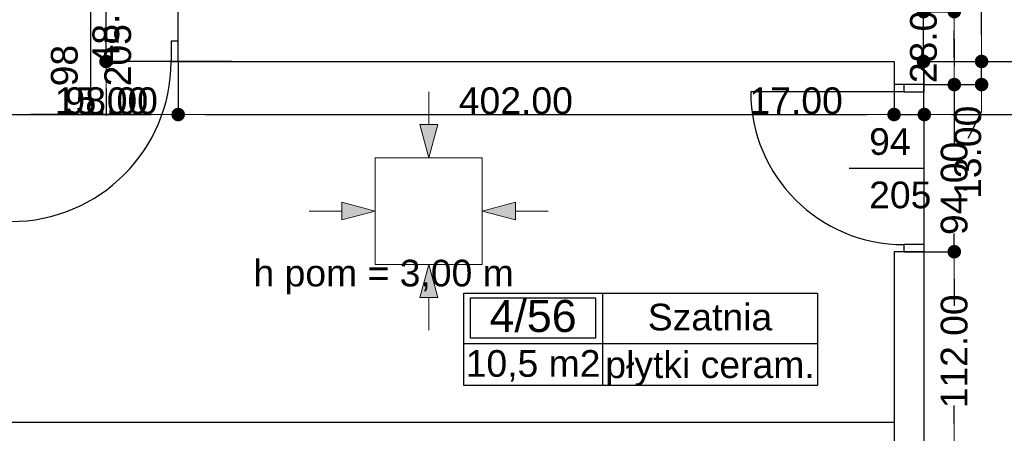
# Model space of a CAD drawing. Header units: millimetres. Extents: x -166872 to -65719, y 14266 to 44345.
# Tile 56 of 65: x -94558 to -89029, y 22048 to 24374. Entities that reach past the tile are written whole.
import ezdxf
from ezdxf.enums import TextEntityAlignment as Align

# ---------------------------------------------------------------- set-up
doc = ezdxf.new("R2010")
doc.units = ezdxf.units.MM
doc.header["$MEASUREMENT"] = 0
for name, color, linetype in [('Drzwi', 7, 'Continuous'), ('Linia', 7, 'Continuous'), ('Obiekt', 7, 'Continuous'), ('Strefa', 7, 'Continuous'), ('Tekst', 7, 'Continuous'), ('Wymiary', 63, 'Continuous'), ('Ściana', 7, 'Continuous')]:
    doc.layers.add(name, color=color, linetype=linetype)
doc.styles.add('Arial', font='txt')
doc.styles.add('Times new roman', font='txt')
doc.dimstyles.new('GENERATED_STYLE__1', dxfattribs={"dimtxt": 150, "dimasz": 152, "dimexe": 0.18, "dimexo": 0, "dimgap": 0.09, "dimtad": 1, "dimtih": 1, "dimtoh": 1, "dimlfac": 0.1, "dimzin": 0, "dimdsep": 46, "dimtxsty": 'Arial', "dimblk": 'ARROWHEAD_11', "dimblk1": 'ARROWHEAD_11', "dimblk2": 'ARROWHEAD_11', "dimcen": 0.09, "dimclrd": 114, "dimclre": 114, "dimclrt": 114, "dimazin": 0, "dimtfac": 1, "dimtdec": 4, "dimtmove": 0, "dimatfit": 3, "dimfxl": 1, "dimtolj": 1, "dimtzin": 0, "dimarcsym": 0})
doc.dimstyles.new('GENERATED_STYLE__2', dxfattribs={"dimtxt": 150, "dimasz": 152, "dimexe": 0.18, "dimexo": 0, "dimgap": 0.09, "dimtad": 1, "dimlfac": 0.1, "dimzin": 0, "dimdsep": 46, "dimtxsty": 'Arial', "dimblk": 'ARROWHEAD_11', "dimblk1": 'ARROWHEAD_11', "dimblk2": 'ARROWHEAD_11', "dimcen": 0.09, "dimclrd": 114, "dimclre": 114, "dimclrt": 114, "dimazin": 0, "dimtfac": 1, "dimtdec": 4, "dimtmove": 0, "dimatfit": 3, "dimfxl": 1, "dimtolj": 1, "dimtzin": 0, "dimarcsym": 0})

# ---------------------------------------------------------------- blocks, each defined once
blk = doc.blocks.new('Szatnia_4_56_56', base_point=(-91285.6, 22553.4))
at = {"layer": 'Strefa'}
for p, q in [((-92064.6, 22836.3), (-90077.4, 22836.3)), ((-92064.6, 22317.7), (-92064.6, 22836.3)), ((-91285.6, 22836.3), (-91285.6, 22317.7)), ((-90077.4, 22836.3), (-90077.4, 22317.7)), ((-92025.6, 22810.3), (-91324.5, 22810.3)), ((-92025.6, 22584), (-92025.6, 22810.3)), ((-91324.5, 22810.3), (-91324.5, 22584)), ((-91324.5, 22584), (-92025.6, 22584)), ((-92064.6, 22553.4), (-90077.4, 22553.4)), ((-90077.4, 22317.7), (-92064.6, 22317.7))]:
    blk.add_line(p, q, dxfattribs=at)
at = {"layer": 'Strefa', "style": 'Arial'}
for tag, height, p in [('ROOM_NUMBER', 180, (-91675.1, 22708.3)), ('ROOM_NAME', 150, (-90681.5, 22702.2)), ('ROOM_CALC_AREA', 150, (-91675.1, 22441.3)), ('floor_f', 150, (-90681.5, 22434.3))]:
    blk.add_attdef(tag, text='', height=height, dxfattribs=at).set_placement(p, align=Align.MIDDLE_CENTER)
blk = doc.blocks.new('ARROWHEAD_11')
at = {"color": 0, "linetype": 'Continuous', "lineweight": 0}
blk.add_line((0, 0), (-1, 0), dxfattribs=at)
at = {"color": 0, "linetype": 'Continuous', "lineweight": 0, "const_width": 0.25, "flags": 128}
blk.add_lwpolyline([(-0.125, 0, 1), (0.125, 0, 1)], format="xyb", close=True, dxfattribs=at)
blk = doc.blocks.new('*D5924')
at = {"layer": 'Defpoints', "color": 0}
for p in [(-89478, 23069.3), (-89309.8, 23069.3), (-89478, 21949.3)]:
    blk.add_point(p, dxfattribs=at)
at = {"layer": 'Wymiary', "color": 114, "lineweight": -2}
for p, q in [((-89478, 23069.3), (-89309.7, 23069.3)), ((-89309.8, 22917.3), (-89309.8, 22813.5)), ((-89309.8, 22101.3), (-89309.8, 22205.2)), ((-89478, 21949.3), (-89309.7, 21949.3))]:
    blk.add_line(p, q, dxfattribs=at)
at = {"layer": 'Wymiary', "color": 114, "lineweight": -2, "xscale": 152, "yscale": 152, "zscale": 152}
for p, rotation in [((-89309.8, 23069.3), 90), ((-89309.8, 21949.3), 270)]:
    blk.add_blockref('ARROWHEAD_11', p, dxfattribs=dict(at, rotation=rotation))
at = {"layer": 'Wymiary', "color": 114, "lineweight": 13, "insert": (-89309.8, 22509.3), "char_height": 150, "attachment_point": 5, "rotation": 90, "style": 'Arial'}
blk.add_mtext('\\A1;112.00', dxfattribs=at)
blk = doc.blocks.new('*D5925')
at = {"layer": 'Defpoints', "color": 0}
for p in [(-89478, 24009.3), (-89309.8, 24009.3), (-89478, 23069.3)]:
    blk.add_point(p, dxfattribs=at)
at = {"layer": 'Wymiary', "color": 114, "lineweight": -2}
for p, q in [((-89309.8, 24161.3), (-89309.8, 24313.3)), ((-89478, 24009.3), (-89309.7, 24009.3)), ((-89309.8, 24009.3), (-89309.8, 23678.4)), ((-89309.8, 23069.3), (-89309.8, 23172.6)), ((-89478, 23069.3), (-89309.7, 23069.3)), ((-89309.8, 22917.3), (-89309.8, 22765.3))]:
    blk.add_line(p, q, dxfattribs=at)
at = {"layer": 'Wymiary', "color": 114, "lineweight": -2, "xscale": 152, "yscale": 152, "zscale": 152}
for p, rotation in [((-89309.8, 24009.3), 270), ((-89309.8, 23069.3), 90)]:
    blk.add_blockref('ARROWHEAD_11', p, dxfattribs=dict(at, rotation=rotation))
at = {"layer": 'Wymiary', "color": 114, "lineweight": 13, "insert": (-89309.8, 23425.5), "char_height": 150, "attachment_point": 5, "rotation": 90, "style": 'Arial'}
blk.add_mtext('\\A1;94.00', dxfattribs=at)
blk = doc.blocks.new('*D5926')
at = {"layer": 'Defpoints', "color": 0}
for p in [(-89478, 24139.3), (-89156.4, 24139.3), (-89478, 24009.3)]:
    blk.add_point(p, dxfattribs=at)
at = {"layer": 'Wymiary', "color": 114, "lineweight": -2}
for p, q in [((-89156.4, 24291.3), (-89156.4, 24443.3)), ((-89478, 24139.3), (-89156.2, 24139.3)), ((-89156.4, 24009.3), (-89156.4, 24139.3)), ((-89478, 24009.3), (-89156.2, 24009.3)), ((-89156.4, 23857.3), (-89233.1, 23705.3))]:
    blk.add_line(p, q, dxfattribs=at)
at = {"layer": 'Wymiary', "color": 114, "lineweight": -2, "xscale": 152, "yscale": 152, "zscale": 152}
for p, rotation in [((-89156.4, 24139.3), 270), ((-89156.4, 24009.3), 90)]:
    blk.add_blockref('ARROWHEAD_11', p, dxfattribs=dict(at, rotation=rotation))
at = {"layer": 'Wymiary', "color": 114, "lineweight": 13, "insert": (-89233.1, 23628.6), "char_height": 150, "attachment_point": 5, "rotation": 90, "style": 'Arial'}
blk.add_mtext('\\A1;13.00', dxfattribs=at)
blk = doc.blocks.new('*D5927')
at = {"layer": 'Defpoints', "color": 0}
for p in [(-89482.3, 24419.3), (-89478, 24419.3), (-89478, 24139.3)]:
    blk.add_point(p, dxfattribs=at)
at = {"layer": 'Wymiary', "color": 114, "lineweight": -2}
for p, q in [((-89482.3, 24571.3), (-89482.3, 24723.3)), ((-89478, 24419.3), (-89482.5, 24419.3)), ((-89482.3, 24139.3), (-89482.3, 24419.3)), ((-89478, 24139.3), (-89482.5, 24139.3)), ((-89482.3, 23987.3), (-89482.3, 23835.3))]:
    blk.add_line(p, q, dxfattribs=at)
at = {"layer": 'Wymiary', "color": 114, "lineweight": -2, "xscale": 152, "yscale": 152, "zscale": 152}
for p, rotation in [((-89482.3, 24419.3), 270), ((-89482.3, 24139.3), 90)]:
    blk.add_blockref('ARROWHEAD_11', p, dxfattribs=dict(at, rotation=rotation))
at = {"layer": 'Wymiary', "color": 114, "lineweight": 13, "insert": (-89482.3, 24279.3), "char_height": 150, "attachment_point": 5, "rotation": 90, "style": 'Arial'}
blk.add_mtext('\\A1;28.00', dxfattribs=at)
blk = doc.blocks.new('*D5928')
at = {"layer": 'Defpoints', "color": 0}
for p in [(-89478, 25229.3), (-89309.8, 25229.3), (-89478, 24419.3)]:
    blk.add_point(p, dxfattribs=at)
at = {"layer": 'Wymiary', "color": 114, "lineweight": -2}
for p, q in [((-89309.8, 25381.3), (-89309.8, 25533.3)), ((-89478, 25229.3), (-89309.7, 25229.3)), ((-89309.8, 25229.3), (-89309.8, 25077.3)), ((-89309.8, 24419.3), (-89309.8, 24571.3)), ((-89478, 24419.3), (-89309.7, 24419.3)), ((-89309.8, 24267.3), (-89309.8, 24115.3))]:
    blk.add_line(p, q, dxfattribs=at)
at = {"layer": 'Wymiary', "color": 114, "lineweight": -2, "xscale": 152, "yscale": 152, "zscale": 152}
for p, rotation in [((-89309.8, 25229.3), 270), ((-89309.8, 24419.3), 90)]:
    blk.add_blockref('ARROWHEAD_11', p, dxfattribs=dict(at, rotation=rotation))
at = {"layer": 'Wymiary', "color": 114, "lineweight": 13, "insert": (-89309.8, 24824.3), "char_height": 150, "attachment_point": 5, "rotation": 90, "style": 'Arial'}
blk.add_mtext('\\A1;81.00', dxfattribs=at)
blk = doc.blocks.new('*D5937')
at = {"layer": 'Defpoints', "color": 0}
for p in [(-94798, 24139.3), (-94798, 23840.9), (-94998, 23044.3)]:
    blk.add_point(p, dxfattribs=at)
at = {"layer": 'Wymiary', "color": 114, "lineweight": -2}
for p, q in [((-94798, 24139.3), (-94798, 23840.7)), ((-95810.3, 23840.9), (-95302, 23840.9)), ((-95302, 23840.9), (-95150, 23840.9)), ((-94998, 23044.3), (-94998, 23841.1)), ((-94998, 23840.9), (-94798, 23840.9)), ((-94646, 23840.9), (-94494, 23840.9))]:
    blk.add_line(p, q, dxfattribs=at)
at = {"layer": 'Wymiary', "color": 114, "lineweight": -2, "xscale": 152, "yscale": 152, "zscale": 152}
blk.add_blockref('ARROWHEAD_11', (-94998, 23840.9), dxfattribs=at)
at = {"layer": 'Wymiary', "color": 114, "lineweight": -2, "xscale": 152, "yscale": 152, "zscale": 152, "rotation": 180}
blk.add_blockref('ARROWHEAD_11', (-94798, 23840.9), dxfattribs=at)
at = {"layer": 'Wymiary', "color": 114, "lineweight": 13, "insert": (-95556.2, 23917.6), "char_height": 150, "attachment_point": 5, "style": 'Arial'}
blk.add_mtext('\\A1;20.00', dxfattribs=at)
blk = doc.blocks.new('*D5938')
at = {"layer": 'Defpoints', "color": 0}
for p in [(-94798, 24139.3), (-94648, 24139.3), (-94648, 23840.9)]:
    blk.add_point(p, dxfattribs=at)
at = {"layer": 'Wymiary', "color": 114, "lineweight": -2}
for p, q in [((-94798, 24139.3), (-94798, 23840.7)), ((-94648, 24139.3), (-94648, 23840.7)), ((-94950, 23840.9), (-95102, 23840.9)), ((-94798, 23840.9), (-94648, 23840.9)), ((-94344, 23840.9), (-94496, 23840.9)), ((-93852.4, 23840.9), (-94344, 23840.9))]:
    blk.add_line(p, q, dxfattribs=at)
at = {"layer": 'Wymiary', "color": 114, "lineweight": -2, "xscale": 152, "yscale": 152, "zscale": 152}
blk.add_blockref('ARROWHEAD_11', (-94798, 23840.9), dxfattribs=at)
at = {"layer": 'Wymiary', "color": 114, "lineweight": -2, "xscale": 152, "yscale": 152, "zscale": 152, "rotation": 180}
blk.add_blockref('ARROWHEAD_11', (-94648, 23840.9), dxfattribs=at)
at = {"layer": 'Wymiary', "color": 114, "lineweight": 13, "insert": (-94098.2, 23917.6), "char_height": 150, "attachment_point": 5, "style": 'Arial'}
blk.add_mtext('\\A1;15.00', dxfattribs=at)
blk = doc.blocks.new('*D5939')
at = {"layer": 'Defpoints', "color": 0}
for p in [(-94648, 24139.3), (-93668, 24139.3), (-93668, 23840.9)]:
    blk.add_point(p, dxfattribs=at)
at = {"layer": 'Wymiary', "color": 114, "lineweight": -2}
for p, q in [((-94648, 24139.3), (-94648, 23840.7)), ((-93668, 24139.3), (-93668, 23840.7)), ((-94496, 23840.9), (-93820, 23840.9))]:
    blk.add_line(p, q, dxfattribs=at)
at = {"layer": 'Wymiary', "color": 114, "lineweight": -2, "xscale": 152, "yscale": 152, "zscale": 152, "rotation": 180}
blk.add_blockref('ARROWHEAD_11', (-94648, 23840.9), dxfattribs=at)
at = {"layer": 'Wymiary', "color": 114, "lineweight": -2, "xscale": 152, "yscale": 152, "zscale": 152}
blk.add_blockref('ARROWHEAD_11', (-93668, 23840.9), dxfattribs=at)
at = {"layer": 'Wymiary', "color": 114, "lineweight": 13, "insert": (-94044.2, 23917.6), "char_height": 150, "attachment_point": 5, "style": 'Arial'}
blk.add_mtext('\\A1;98.00', dxfattribs=at)
blk = doc.blocks.new('*D5940')
at = {"layer": 'Defpoints', "color": 0}
for p in [(-93668, 24139.3), (-89648, 24009.3), (-89648, 23840.9)]:
    blk.add_point(p, dxfattribs=at)
at = {"layer": 'Wymiary', "color": 114, "lineweight": -2}
for p, q in [((-93668, 24139.3), (-93668, 23840.7)), ((-89648, 24009.3), (-89648, 23840.7)), ((-93516, 23840.9), (-89800, 23840.9))]:
    blk.add_line(p, q, dxfattribs=at)
at = {"layer": 'Wymiary', "color": 114, "lineweight": -2, "xscale": 152, "yscale": 152, "zscale": 152, "rotation": 180}
blk.add_blockref('ARROWHEAD_11', (-93668, 23840.9), dxfattribs=at)
at = {"layer": 'Wymiary', "color": 114, "lineweight": -2, "xscale": 152, "yscale": 152, "zscale": 152}
blk.add_blockref('ARROWHEAD_11', (-89648, 23840.9), dxfattribs=at)
at = {"layer": 'Wymiary', "color": 114, "lineweight": 13, "insert": (-91771.8, 23917.6), "char_height": 150, "attachment_point": 5, "style": 'Arial'}
blk.add_mtext('\\A1;402.00', dxfattribs=at)
blk = doc.blocks.new('*D5941')
at = {"layer": 'Defpoints', "color": 0}
for p in [(-89648, 24009.3), (-89478, 23840.9), (-89478, 22204.3)]:
    blk.add_point(p, dxfattribs=at)
at = {"layer": 'Wymiary', "color": 114, "lineweight": -2}
for p, q in [((-89648, 24009.3), (-89648, 23840.7)), ((-90443.7, 23840.9), (-89952, 23840.9)), ((-89952, 23840.9), (-89800, 23840.9)), ((-89648, 23840.9), (-89478, 23840.9)), ((-89478, 22204.3), (-89478, 23841.1)), ((-89326, 23840.9), (-89174, 23840.9))]:
    blk.add_line(p, q, dxfattribs=at)
at = {"layer": 'Wymiary', "color": 114, "lineweight": -2, "xscale": 152, "yscale": 152, "zscale": 152}
blk.add_blockref('ARROWHEAD_11', (-89648, 23840.9), dxfattribs=at)
at = {"layer": 'Wymiary', "color": 114, "lineweight": -2, "xscale": 152, "yscale": 152, "zscale": 152, "rotation": 180}
blk.add_blockref('ARROWHEAD_11', (-89478, 23840.9), dxfattribs=at)
at = {"layer": 'Wymiary', "color": 114, "lineweight": 13, "insert": (-90197.9, 23917.6), "char_height": 150, "attachment_point": 5, "style": 'Arial'}
blk.add_mtext('\\A1;17.00', dxfattribs=at)
blk = doc.blocks.new('*D5942')
at = {"layer": 'Defpoints', "color": 0}
for p in [(-87488, 24139.3), (-87488, 23840.9), (-89478, 22204.3)]:
    blk.add_point(p, dxfattribs=at)
at = {"layer": 'Wymiary', "color": 114, "lineweight": -2}
for p, q in [((-87488, 24139.3), (-87488, 23840.7)), ((-89478, 22204.3), (-89478, 23841.1)), ((-89326, 23840.9), (-87640, 23840.9))]:
    blk.add_line(p, q, dxfattribs=at)
at = {"layer": 'Wymiary', "color": 114, "lineweight": -2, "xscale": 152, "yscale": 152, "zscale": 152, "rotation": 180}
blk.add_blockref('ARROWHEAD_11', (-89478, 23840.9), dxfattribs=at)
at = {"layer": 'Wymiary', "color": 114, "lineweight": -2, "xscale": 152, "yscale": 152, "zscale": 152}
blk.add_blockref('ARROWHEAD_11', (-87488, 23840.9), dxfattribs=at)
at = {"layer": 'Wymiary', "color": 114, "lineweight": 13, "insert": (-88483, 23917.6), "char_height": 150, "attachment_point": 5, "style": 'Arial'}
blk.add_mtext('\\A1;199.00', dxfattribs=at)
blk = doc.blocks.new('*D5953')
at = {"layer": 'Defpoints', "color": 0}
for p in [(-94073.2, 24619.3), (-93368, 24619.3), (-93368, 24139.3)]:
    blk.add_point(p, dxfattribs=at)
at = {"layer": 'Wymiary', "color": 114, "lineweight": -2}
for p, q in [((-94073.2, 24771.3), (-94073.2, 24923.3)), ((-93368, 24619.3), (-94073.4, 24619.3)), ((-94073.2, 24139.3), (-94073.2, 24619.3)), ((-93368, 24139.3), (-94073.4, 24139.3)), ((-94073.2, 23987.3), (-94073.2, 23835.3))]:
    blk.add_line(p, q, dxfattribs=at)
at = {"layer": 'Wymiary', "color": 114, "lineweight": -2, "xscale": 152, "yscale": 152, "zscale": 152}
for p, rotation in [((-94073.2, 24619.3), 270), ((-94073.2, 24139.3), 90)]:
    blk.add_blockref('ARROWHEAD_11', p, dxfattribs=dict(at, rotation=rotation))
at = {"layer": 'Wymiary', "color": 114, "lineweight": 13, "insert": (-94073.2, 24379.3), "char_height": 150, "attachment_point": 5, "rotation": 90, "style": 'Arial'}
blk.add_mtext('\\A1;48.00', dxfattribs=at)
blk = doc.blocks.new('*D5979')
at = {"layer": 'Defpoints', "color": 0}
for p in [(-89648, 22109.3), (-89648, 21793.1), (-91548, 21174.3)]:
    blk.add_point(p, dxfattribs=at)
at = {"layer": 'Wymiary', "color": 114, "lineweight": -2}
for p, q in [((-89648, 22109.3), (-89648, 21792.9)), ((-91548, 21174.3), (-91548, 21793.2)), ((-91396, 21793.1), (-89800, 21793.1))]:
    blk.add_line(p, q, dxfattribs=at)
at = {"layer": 'Wymiary', "color": 114, "lineweight": -2, "xscale": 152, "yscale": 152, "zscale": 152, "rotation": 180}
blk.add_blockref('ARROWHEAD_11', (-91548, 21793.1), dxfattribs=at)
at = {"layer": 'Wymiary', "color": 114, "lineweight": -2, "xscale": 152, "yscale": 152, "zscale": 152}
blk.add_blockref('ARROWHEAD_11', (-89648, 21793.1), dxfattribs=at)
at = {"layer": 'Wymiary', "color": 114, "lineweight": 13, "insert": (-90598, 21869.7), "char_height": 150, "attachment_point": 5, "style": 'Arial'}
blk.add_mtext('\\A1;190.00', dxfattribs=at)

msp = doc.modelspace()

# ---------------------------------------------------------------- hatches: boundary and pattern name
at = {"layer": 'Linia', "linetype": 'Continuous', "lineweight": 13}
for points in [[(-92260.61, 23597.984), (-92210.361, 23784.52), (-92310.361, 23784.653)], [(-92561.811, 23297.984), (-92748.413, 23347.984), (-92748.413, 23247.984)], [(-91961.011, 23297.984), (-91774.408, 23247.984), (-91774.408, 23347.984)], [(-92260.61, 22997.985), (-92310.361, 22811.316), (-92210.361, 22811.449)]]:
    msp.add_hatch(color=256, dxfattribs=at).paths.add_polyline_path(points)

# ---------------------------------------------------------------- linework, layer by layer
at = {"layer": 'Drzwi'}
for p, q in [((-93668.019, 24254.32), (-93708.019, 24254.32)), ((-93708.019, 24254.32), (-93708.019, 24139.32)), ((-93668.019, 24139.32), (-93668.019, 24254.32)), ((-93668.019, 24139.32), (-93668.019, 24254.32)), ((-93708.019, 24139.32), (-93668.019, 24139.32)), ((-89593.019, 24009.32), (-89593.019, 23969.32)), ((-89478.019, 24009.32), (-89593.019, 24009.32)), ((-89478.019, 24009.32), (-89593.019, 24009.32)), ((-89478.019, 23969.32), (-89478.019, 24009.32)), ((-89593.019, 23969.32), (-90453.019, 23969.32)), ((-89593.019, 23969.32), (-89478.019, 23969.32)), ((-89478.019, 23109.32), (-89593.019, 23109.32)), ((-89593.019, 23109.32), (-89593.019, 23069.32)), ((-89593.019, 23069.32), (-89478.019, 23069.32)), ((-89478.019, 23069.32), (-89593.019, 23069.32)), ((-89478.019, 23069.32), (-89478.019, 23109.32))]:
    msp.add_line(p, q, dxfattribs=at)
for centre, radius, start, end in [((-94608.019, 24139.32), 900, 270, 0), ((-89593.019, 23969.32), 860, 180, 270)]:
    msp.add_arc(centre, radius, start, end, dxfattribs=at)
at = {"layer": 'Linia', "lineweight": 13}
for p, q in [((-92260.116, 23968.359), (-92260.361, 23784.586)), ((-92260.61, 23597.984), (-92310.361, 23784.653)), ((-92310.361, 23784.653), (-92210.361, 23784.52)), ((-92260.61, 23597.984), (-92210.361, 23784.52)), ((-91961.011, 23597.584), (-92561.011, 23597.584)), ((-92561.011, 23597.584), (-92561.011, 22998.384)), ((-91961.011, 22998.384), (-91961.011, 23597.584)), ((-92561.811, 23297.984), (-92748.413, 23347.984)), ((-92748.413, 23247.984), (-92748.413, 23347.984)), ((-91961.011, 23297.984), (-91774.408, 23347.984)), ((-91774.408, 23347.984), (-91774.408, 23247.984)), ((-92932.186, 23297.984), (-92748.413, 23297.984)), ((-92561.811, 23297.984), (-92748.413, 23247.984)), ((-91961.011, 23297.984), (-91774.408, 23247.984)), ((-91590.636, 23297.984), (-91774.408, 23297.984)), ((-92561.011, 22997.584), (-91961.011, 22997.584)), ((-92260.61, 22997.985), (-92310.361, 22811.316)), ((-92260.61, 22997.985), (-92210.361, 22811.449)), ((-92210.361, 22811.449), (-92310.361, 22811.316)), ((-92260.116, 22627.61), (-92260.361, 22811.382))]:
    msp.add_line(p, q, dxfattribs=at)
at = {"layer": 'Obiekt'}
for p, q in [((-94158.019, 23887.942), (-94158.019, 24439.32)), ((-89899.397, 23539.32), (-89478.019, 23539.32))]:
    msp.add_line(p, q, dxfattribs=at)
at = {"layer": 'Ściana'}
for p, q in [((-93668.019, 24254.32), (-93668.019, 24439.32)), ((-93668.019, 24139.32), (-93668.019, 24254.32)), ((-89593.019, 24009.32), (-89648.019, 24009.32)), ((-89478.019, 24009.32), (-89593.019, 24009.32)), ((-89593.019, 23069.32), (-89648.019, 23069.32)), ((-89478.019, 23069.32), (-89593.019, 23069.32))]:
    msp.add_line(p, q, dxfattribs=at)
at = {"layer": 'Ściana', "flags": 128}
for points in [[(-93668.019, 24139.32), (-93368.019, 24139.32)], [(-93368.019, 24139.32), (-89648.019, 24139.32)], [(-89648.019, 24139.32), (-89648.019, 24009.32)], [(-89478.019, 24139.32), (-89477.975, 24139.32)], [(-89478.019, 24009.32), (-89478.019, 24139.32)], [(-89477.975, 24139.32), (-87488.019, 24139.32)], [(-89648.019, 23069.32), (-89648.019, 22109.32)], [(-89478.019, 21949.32), (-89478.019, 23069.32)], [(-89648.019, 22109.32), (-94798.019, 22109.32)]]:
    msp.add_lwpolyline(points, dxfattribs=at)

# ---------------------------------------------------------------- block references
at = {"layer": 'Strefa'}
ref = msp.add_blockref('Szatnia_4_56_56', (-91285.56, 22553.4), dxfattribs=at)
ref.add_attrib('ROOM_NAME', 'Szatnia', dxfattribs={"color": 7, "height": 150, "style": 'Arial'}).set_placement((-90681.476, 22702.166), align=Align.MIDDLE_CENTER)
ref.add_attrib('ROOM_NUMBER', '4/56', dxfattribs={"color": 7, "height": 180, "style": 'Arial'}).set_placement((-91675.08, 22708.348), align=Align.MIDDLE_CENTER)
ref.add_attrib('ROOM_CALC_AREA', '10,5 m2', dxfattribs={"color": 7, "height": 150, "style": 'Arial'}).set_placement((-91675.08, 22441.346), align=Align.MIDDLE_CENTER)
ref.add_attrib('floor_f', 'płytki ceram.', dxfattribs={"color": 7, "height": 150, "style": 'Arial'}).set_placement((-90681.476, 22434.3), align=Align.MIDDLE_CENTER)

# ---------------------------------------------------------------- texts
at = {"layer": 'Obiekt', "char_height": 150, "attachment_point": 7, "rotation": 90, "style": 'Arial'}
for s, insert in [('\\A1;{\\fArial|b0|i0|c238|p38;205}', (-93930.55, 23999.494)), ('\\A1;{\\fArial|b0|i0|c238|p38;98}', (-94230.55, 23999.494))]:
    msp.add_mtext(s, dxfattribs=dict(at, insert=insert))
at = {"layer": 'Obiekt', "char_height": 150, "attachment_point": 7, "style": 'Arial'}
for s, insert in [('\\A1;{\\fArial|b0|i0|c238|p38;94}', (-89787.845, 23611.852)), ('\\A1;{\\fArial|b0|i0|c238|p38;205}', (-89787.845, 23311.852))]:
    msp.add_mtext(s, dxfattribs=dict(at, insert=insert))
at = {"layer": 'Tekst', "insert": (-92514.3, 23024.435), "char_height": 150, "attachment_point": 2, "style": 'Times new roman'}
msp.add_mtext('\\A1;{\\fArial|b0|i0|c0|p38;h pom = 3,00 m}', dxfattribs=at)

# ---------------------------------------------------------------- dimensions: what is measured, and where the dimension line sits
at = {"layer": 'Wymiary', "lineweight": 13}
for base, p1, p2, picture, middle in [((-89309.849, 25229.32), (-89477.975, 24419.32), (-89477.975, 25229.32), '*D5928', (-89309.849, 24824.32)), ((-94073.17, 24619.32), (-93368.019, 24139.32), (-93368.019, 24619.32), '*D5953', (-94073.17, 24379.32)), ((-89482.349, 24419.32), (-89477.975, 24139.32), (-89477.975, 24419.32), '*D5927', (-89482.349, 24279.32)), ((-89156.395, 24139.32), (-89478.019, 24009.32), (-89477.975, 24139.32), '*D5926', (-89233.122, 23628.593)), ((-89309.849, 24009.32), (-89478.019, 23069.32), (-89478.019, 24009.32), '*D5925', (-89309.849, 23425.491)), ((-89309.849, 23069.32), (-89478.019, 21949.32), (-89478.019, 23069.32), '*D5924', (-89309.849, 22509.32))]:
    dim = msp.add_linear_dim(base=base, p1=p1, p2=p2, angle=90, dimstyle='GENERATED_STYLE__2', dxfattribs=at)
    dim.commit()
    dim.dimension.update_dxf_attribs({"geometry": picture, "text_midpoint": middle, "dimtype": 128, "text_rotation": 90})
for base, p1, p2, picture, middle in [((-94798.019, 23840.921), (-94998.019, 23044.32), (-94798.019, 24139.32), '*D5937', (-95556.219, 23840.921)), ((-94648.019, 23840.921), (-94798.019, 24139.32), (-94648.019, 24139.32), '*D5938', (-94098.158, 23840.921)), ((-93668.019, 23840.921), (-94648.019, 24139.32), (-93668.019, 24139.32), '*D5939', (-94044.19, 23840.921)), ((-89648.019, 23840.921), (-93668.019, 24139.32), (-89648.019, 24009.32), '*D5940', (-91771.848, 23840.921)), ((-87488.019, 23840.921), (-89478.019, 22204.32), (-87488.019, 24139.32), '*D5942', (-88483.019, 23840.921)), ((-89478.019, 23840.921), (-89648.019, 24009.32), (-89478.019, 22204.32), '*D5941', (-90197.88, 23840.921)), ((-89648.019, 21793.052), (-91548.019, 21174.32), (-89648.019, 22109.32), '*D5979', (-90598.019, 21793.052))]:
    dim = msp.add_linear_dim(base=base, p1=p1, p2=p2, dimstyle='GENERATED_STYLE__1', dxfattribs=at)
    dim.commit()
    dim.dimension.update_dxf_attribs({"geometry": picture, "text_midpoint": middle, "dimtype": 128})

doc.saveas('drawing.dxf')
